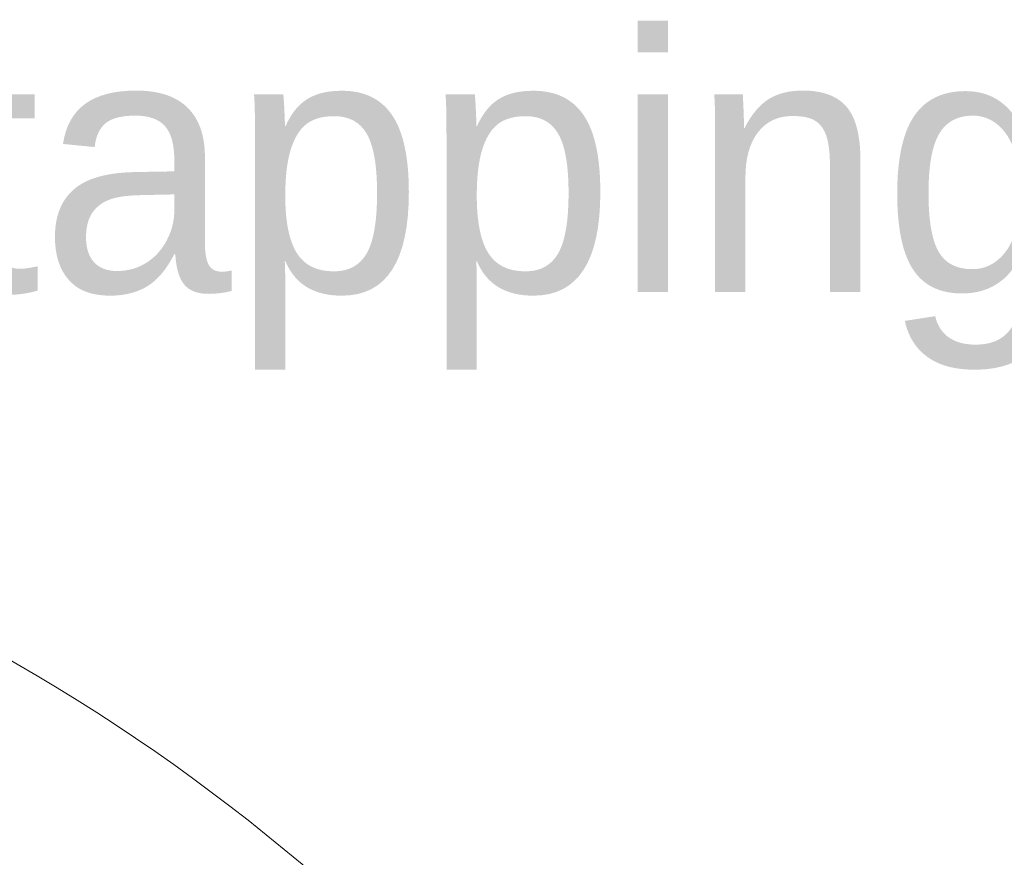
# Model space of a CAD drawing. Header units: millimetres. Extents: x -226731 to 126254, y -16359 to 60195.
# Tile 185 of 256: x -154224 to -153459, y 21171 to 21822. Entities that reach past the tile are written whole.
import ezdxf

# ---------------------------------------------------------------- set-up
doc = ezdxf.new("R2010")
doc.units = ezdxf.units.MM
doc.header["$LTSCALE"] = 0.1
doc.header["$MEASUREMENT"] = 0
doc.linetypes.add('AUDIT_D_060311083008-3', pattern=[0])
doc.layers.add('0_CCE_ FF_SIDE WALL SPRINKLER', color=6, linetype='Continuous', lineweight=0)
doc.layers.add('SPRINKLER COVERAGE AREA', color=1, linetype='Continuous', lineweight=9)
doc.layers.add('A-ANNO-TEXT-100', color=211, linetype='AUDIT_D_060311083008-3')
doc.layers.add('FIRE FIGHTING SERVICES', color=5, linetype='Continuous')
doc.styles.add('Txt100-02', font='GOTHIC.TTF', dxfattribs={"height": 250})

# ---------------------------------------------------------------- blocks, each defined once
blk = doc.blocks.new('A$C2AD535C3')
at = {"layer": 'SPRINKLER COVERAGE AREA', "color": 1}
blk.add_circle((0, 0), 2500, dxfattribs=at)
blk = doc.blocks.new('G$C3584CA52')
at = {"layer": '0_CCE_ FF_SIDE WALL SPRINKLER', "color": 240, "xscale": -0.6, "yscale": 0.6, "zscale": 0.6}
blk.add_blockref('A$C2AD535C3', (8045.88, -1200.5), dxfattribs=at)

msp = doc.modelspace()

# ---------------------------------------------------------------- block references
at = {"layer": 'FIRE FIGHTING SERVICES'}
msp.add_blockref('G$C3584CA52', (-163018.33, 21220.5), dxfattribs=at)

# ---------------------------------------------------------------- texts
at = {"layer": 'A-ANNO-TEXT-100', "color": 8, "insert": (-154787.58, 21810.27), "char_height": 200, "width": 2820.5214, "attachment_point": 1, "style": 'Txt100-02'}
msp.add_mtext('gas tapping point', dxfattribs=at)

doc.saveas('drawing.dxf')
